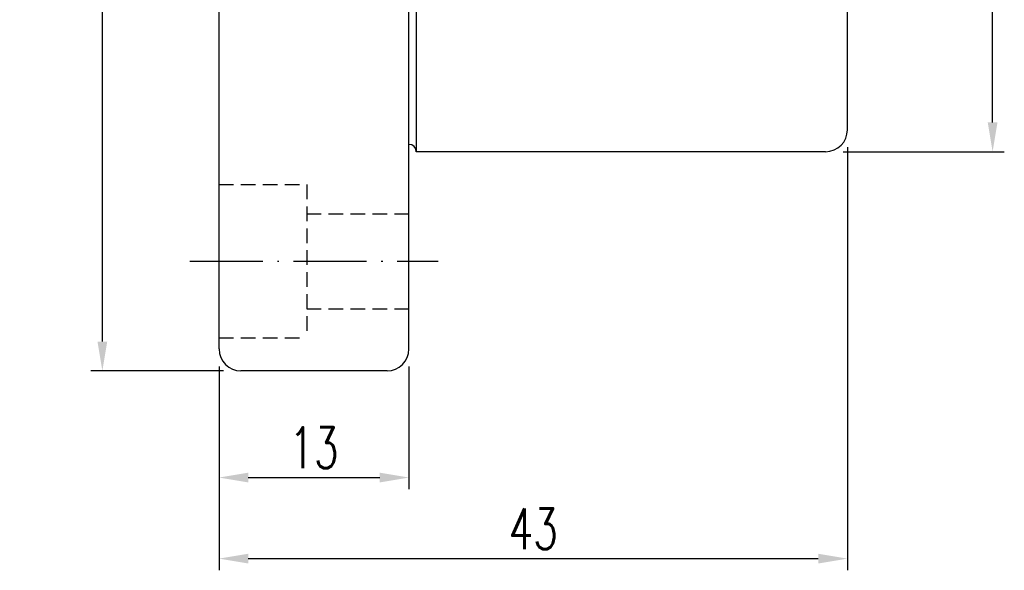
# Model space of a CAD drawing. Extents: x -283 to 368, y -132 to 87.
# Tile 2 of 48: x 301 to 368, y -26 to 12. Entities that reach past the tile are written whole.
import ezdxf

# ---------------------------------------------------------------- set-up
doc = ezdxf.new("R2010")
doc.units = 0
doc.header["$MEASUREMENT"] = 0
doc.header["$PDMODE"] = 2
for name, pattern in [('CL-5', [7.1, 5, -1, 0.1, -1]), ('HID-1', [1.5, 1, -0.5]), ('PH-20', [23.2, 20, -1, 0.1, -1, 0.1, -1])]:
    doc.linetypes.add(name, pattern=pattern)
doc.layers.get('DEFPOINTS').update_dxf_attribs({"linetype": 'PH-20'})
for name, color, linetype in [('CL', 1, 'CL-5'), ('DIM', 4, 'CONTINUOUS'), ('HID', 2, 'HID-1'), ('OUT', 3, 'CONTINUOUS')]:
    doc.layers.add(name, color=color, linetype=linetype)
doc.styles.add('DIM-7', font='SIMPLEX.shx', dxfattribs={"width": 0.7, "bigfont": 'chineset.shx'})
doc.dimstyles.new('CNS', dxfattribs={"dimtxt": 3.5, "dimasz": 2.5, "dimexe": 1, "dimexo": 1.5, "dimgap": 0.09, "dimtad": 0, "dimdsep": 46, "dimtxsty": 'DIM-7', "dimcen": 0.09, "dimclrd": 1, "dimclre": 1, "dimclrt": 4, "dimadec": 0, "dimazin": 0, "dimtfac": 1, "dimtix": 1, "dimtmove": 2, "dimatfit": 3, "dimfxl": 1, "dimtvp": 0.971429, "dimtolj": 1, "dimarcsym": 0})

# ---------------------------------------------------------------- blocks, each defined once
blk = doc.blocks.new('*D16')
at = {"layer": 'DEFPOINTS', "color": 0, "transparency": 16777216}
for p in [(314.336, -10.756), (327.336, -10.756), (327.336, -19.559)]:
    blk.add_point(p, dxfattribs=at)
at = {"layer": 'DIM', "color": 7, "lineweight": -2, "transparency": 16777216}
for p, q in [((314.336, -11.956), (314.336, -20.359)), ((327.336, -11.956), (327.336, -20.359)), ((316.336, -19.559), (325.336, -19.559))]:
    blk.add_line(p, q, dxfattribs=at)
at = {"layer": 'DIM', "color": 7, "transparency": 16777216}
for points in [[(316.336, -19.226), (316.336, -19.893), (314.336, -19.559)], [(325.336, -19.226), (325.336, -19.893), (327.336, -19.559)]]:
    blk.add_solid(points, dxfattribs=at)
at = {"layer": 'DIM', "color": 7, "transparency": 16777216, "insert": (320.836, -17.519), "char_height": 2.8, "attachment_point": 5, "style": 'DIM-7'}
blk.add_mtext('\\A1;13', dxfattribs=at)
blk = doc.blocks.new('*D17')
at = {"layer": 'DEFPOINTS', "color": 0, "transparency": 16777216}
for p in [(357.336, 4.244), (314.336, -10.756), (357.336, -25.11)]:
    blk.add_point(p, dxfattribs=at)
at = {"layer": 'DIM', "color": 7, "lineweight": -2, "transparency": 16777216}
for p, q in [((357.336, 3.044), (357.336, -25.91)), ((314.336, -11.956), (314.336, -25.91)), ((316.336, -25.11), (355.336, -25.11))]:
    blk.add_line(p, q, dxfattribs=at)
at = {"layer": 'DIM', "color": 7, "transparency": 16777216}
for points in [[(316.336, -24.777), (316.336, -25.444), (314.336, -25.11)], [(355.336, -24.777), (355.336, -25.444), (357.336, -25.11)]]:
    blk.add_solid(points, dxfattribs=at)
at = {"layer": 'DIM', "color": 7, "transparency": 16777216, "insert": (335.836, -23.07), "char_height": 2.8, "attachment_point": 5, "style": 'DIM-7'}
blk.add_mtext('\\A1;43', dxfattribs=at)
blk = doc.blocks.new('*D18')
at = {"layer": 'DEFPOINTS', "color": 0, "transparency": 16777216}
for p in [(306.354, 67.744), (315.836, 67.744), (315.836, -12.256)]:
    blk.add_point(p, dxfattribs=at)
at = {"layer": 'DIM', "color": 7, "lineweight": -2, "transparency": 16777216}
for p, q in [((314.636, 67.744), (305.554, 67.744)), ((306.354, -10.256), (306.354, 65.744)), ((314.636, -12.256), (305.554, -12.256))]:
    blk.add_line(p, q, dxfattribs=at)
at = {"layer": 'DIM', "color": 7, "transparency": 16777216}
for points in [[(306.02, 65.744), (306.687, 65.744), (306.354, 67.744)], [(306.02, -10.256), (306.687, -10.256), (306.354, -12.256)]]:
    blk.add_solid(points, dxfattribs=at)
at = {"layer": 'DIM', "color": 7, "transparency": 16777216, "insert": (304.314, 27.744), "char_height": 2.8, "attachment_point": 5, "rotation": 90, "style": 'DIM-7'}
blk.add_mtext('\\A1;%%C80', dxfattribs=at)
blk = doc.blocks.new('*D19')
at = {"layer": 'DEFPOINTS', "color": 0}
for p in [(355.836, 52.744), (367.271, 52.744), (355.836, 2.744)]:
    blk.add_point(p, dxfattribs=at)
at = {"layer": 'DIM', "color": 7, "lineweight": -2}
for p, q in [((357.036, 52.744), (368.071, 52.744)), ((367.271, 4.744), (367.271, 50.744)), ((357.036, 2.744), (368.071, 2.744))]:
    blk.add_line(p, q, dxfattribs=at)
at = {"layer": 'DIM', "color": 7}
for points in [[(366.938, 50.744), (367.604, 50.744), (367.271, 52.744)], [(366.938, 4.744), (367.604, 4.744), (367.271, 2.744)]]:
    blk.add_solid(points, dxfattribs=at)
at = {"layer": 'DIM', "color": 7, "insert": (364.671, 27.744), "char_height": 2.8, "attachment_point": 5, "rotation": 90, "style": 'DIM-7'}
blk.add_mtext('\\A1;%%C50{\\H1.680000;\\S-0.01^ -0.03;}', dxfattribs=at)

msp = doc.modelspace()

# ---------------------------------------------------------------- linework, layer by layer
at = {"layer": 'CL', "color": 7}
msp.add_line((312.336, -4.756), (329.336, -4.756), dxfattribs=at)
at = {"layer": 'HID', "color": 7}
for p, q in [((314.336, 0.494), (320.336, 0.494)), ((320.336, 0.494), (320.336, -10.006)), ((320.336, -1.506), (327.336, -1.506)), ((320.336, -8.006), (327.336, -8.006)), ((314.336, -10.006), (320.336, -10.006))]:
    msp.add_line(p, q, dxfattribs=at)
at = {"layer": 'OUT', "color": 7, "linetype": 'Continuous', "ltscale": 5}
for p, q in [((314.336, -10.756), (314.336, 66.244)), ((327.336, -10.756), (327.336, 66.244)), ((357.336, 4.244), (357.336, 51.244)), ((355.836, 2.744), (327.836, 2.744)), ((325.836, -12.256), (315.836, -12.256))]:
    msp.add_line(p, q, dxfattribs=at)
at = {"layer": 'OUT', "color": 7, "ltscale": 5}
msp.add_line((327.836, 52.744), (327.836, 2.744), dxfattribs=at)
at = {"layer": 'OUT', "color": 7, "linetype": 'Continuous', "ltscale": 5}
for centre, start, end in [((355.836, 4.244), 270, 0), ((315.836, -10.756), 180, 270), ((325.836, -10.756), 270, 0)]:
    msp.add_arc(centre, 1.5, start, end, dxfattribs=at)
at = {"layer": 'OUT', "color": 7, "ltscale": 5}
msp.add_arc((327.336, 2.744), 0.5, 0, 90, dxfattribs=at)
msp.add_arc((327.336, 2.744), 0.5, 0, 90, dxfattribs=at)

# ---------------------------------------------------------------- texts
at = {"layer": 'DIM', "color": 7, "insert": (270.078, -9.176), "char_height": 2.8, "attachment_point": 7, "style": 'DIM-7'}
msp.add_mtext('4-%%C10.5dp6,%%C6.5thr', dxfattribs=at)

# ---------------------------------------------------------------- dimensions: what is measured, and where the dimension line sits
at = {"layer": 'DIM', "color": 7}
for base, p1, p2, override, picture, middle in [((306.354, 67.744), (315.836, -12.256), (315.836, 67.744), {"dimscale": 0.8, "dimgap": 0.8, "dimtad": 1, "dimclrd": 7, "dimclre": 7, "dimclrt": 7, "dimadec": 2, "dimazin": 2, "dimtmove": 1}, '*D18', (304.314, 27.744)), ((367.271, 52.744), (355.836, 2.744), (355.836, 52.744), {"dimscale": 0.8, "dimgap": 0.8, "dimtad": 1, "dimclrd": 7, "dimclre": 7, "dimclrt": 7, "dimadec": 2, "dimazin": 2, "dimtol": 1, "dimlim": 0, "dimtp": -0.01, "dimtm": 0.03, "dimtfac": 0.6, "dimtmove": 1}, '*D19', (364.671, 27.744))]:
    dim = msp.add_linear_dim(base=base, p1=p1, p2=p2, angle=90, text='%%C<>', dimstyle='CNS', override=override, dxfattribs=at)
    dim.commit()
    dim.dimension.update_dxf_attribs({"geometry": picture, "text_midpoint": middle})
for base, p2, picture, middle in [((357.336, -25.11), (357.336, 4.244), '*D17', (335.836, -23.07)), ((327.336, -19.559), (327.336, -10.756), '*D16', (320.836, -17.519))]:
    dim = msp.add_linear_dim(base=base, p1=(314.336, -10.756), p2=p2, dimstyle='CNS', override={"dimscale": 0.8, "dimgap": 0.8, "dimtad": 1, "dimclrd": 7, "dimclre": 7, "dimclrt": 7, "dimadec": 2, "dimazin": 2, "dimtmove": 1}, dxfattribs=at)
    dim.commit()
    dim.dimension.update_dxf_attribs({"geometry": picture, "text_midpoint": middle})

doc.saveas('drawing.dxf')
